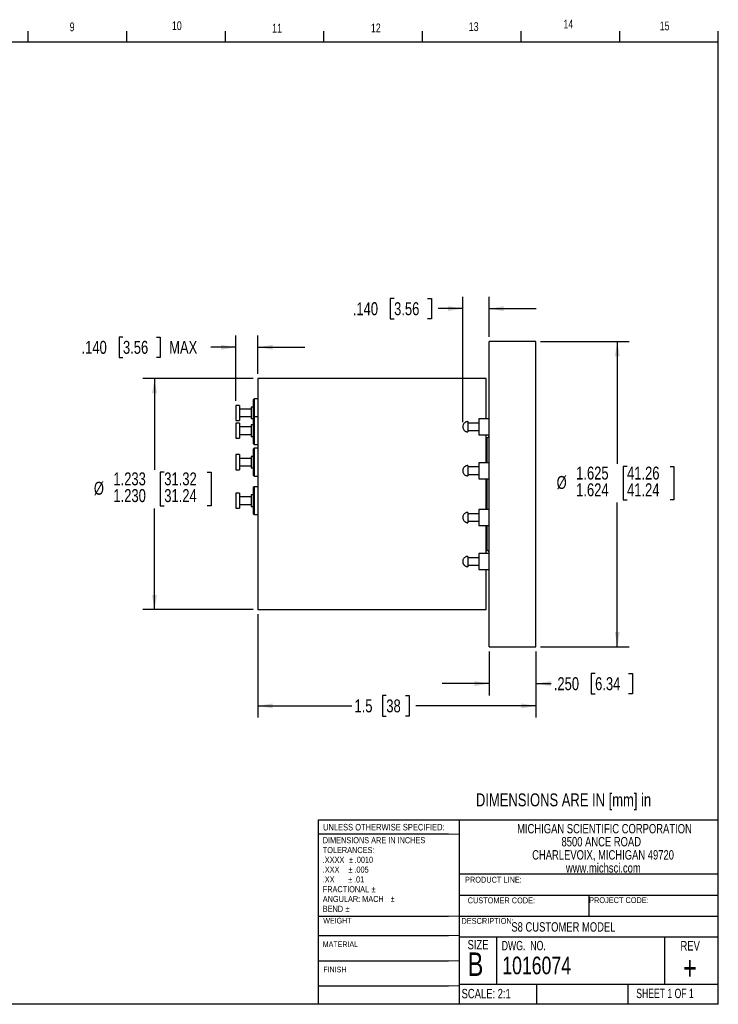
# Model space of a CAD drawing. Header units: inches. Extents: x 0.5 to 16.4, y 0.4 to 10.9.
# Tile 10 of 10: x 8.9 to 16.4, y 0.4 to 10.9. Entities that reach past the tile are written whole.
import ezdxf

# ---------------------------------------------------------------- set-up
doc = ezdxf.new("R2010")
doc.units = ezdxf.units.IN
doc.header["$MEASUREMENT"] = 0
for name, color, linetype in [('BORDER', 1, 'Continuous'), ('DIMENSIONS', 150, 'Continuous'), ('OBJECT', 1, 'Continuous'), ('TEXT', 7, 'Continuous')]:
    doc.layers.add(name, color=color, linetype=linetype)
doc.styles.add('SLDTEXTSTYLE0', font='TXT', dxfattribs={"width": 0.75})
doc.styles.add('SLDTEXTSTYLE1', font='TXT', dxfattribs={"width": 0.694444})
doc.styles.add('SLDTEXTSTYLE2', font='TXT', dxfattribs={"width": 0.6875})
doc.dimstyles.new('SLDDIMSTYLE2', dxfattribs={"dimtxt": 0.137795, "dimasz": 0.156, "dimexe": 0, "dimexo": 0.0625, "dimgap": 0.034449, "dimtad": 0, "dimtih": 1, "dimtoh": 1, "dimdec": 3, "dimlfac": 0.5, "dimrnd": 1e-09, "dimzin": 4, "dimdsep": 46, "dimtxsty": 'SLDTEXTSTYLE0', "dimsah": 1, "dimcen": 0.09, "dimadec": 0, "dimazin": 1, "dimlim": 1, "dimtp": 0.003, "dimtfac": 1, "dimtdec": 3, "dimtofl": 0, "dimtmove": 0, "dimatfit": 3, "dimfxl": 0, "dimfrac": 2, "dimtolj": 1, "dimtzin": 12, "dimarcsym": 0})
doc.dimstyles.new('SLDDIMSTYLE3', dxfattribs={"dimtxt": 0.137795, "dimasz": 0.156, "dimexe": 0, "dimexo": 0.0625, "dimgap": 0.034449, "dimtad": 0, "dimtih": 1, "dimtoh": 1, "dimdec": 3, "dimlfac": 0.5, "dimrnd": 1e-09, "dimzin": 4, "dimdsep": 46, "dimtxsty": 'SLDTEXTSTYLE0', "dimsah": 1, "dimcen": 0.09, "dimadec": 0, "dimazin": 1, "dimtfac": 1, "dimtdec": 3, "dimtmove": 0, "dimatfit": 0, "dimfxl": 0, "dimfrac": 2, "dimtolj": 1, "dimtzin": 12, "dimarcsym": 0})
doc.dimstyles.new('SLDDIMSTYLE4', dxfattribs={"dimtxt": 0.137795, "dimasz": 0.156, "dimexe": 0, "dimexo": 0.0625, "dimgap": 0.034449, "dimtad": 0, "dimtih": 1, "dimtoh": 1, "dimdec": 3, "dimlfac": 0.5, "dimrnd": 1e-09, "dimzin": 12, "dimdsep": 46, "dimtxsty": 'SLDTEXTSTYLE0', "dimsah": 1, "dimcen": 0.09, "dimadec": 0, "dimazin": 3, "dimlim": 1, "dimtm": 0.001, "dimtfac": 1, "dimtdec": 3, "dimtofl": 0, "dimtmove": 0, "dimatfit": 3, "dimfxl": 0, "dimfrac": 2, "dimtolj": 1, "dimtzin": 12, "dimarcsym": 0})
doc.dimstyles.new('SLDDIMSTYLE5', dxfattribs={"dimtxt": 0.137795, "dimasz": 0.156, "dimexe": 0, "dimexo": 0.0625, "dimgap": 0.034449, "dimtad": 0, "dimtih": 1, "dimtoh": 1, "dimdec": 1, "dimlfac": 0.5, "dimrnd": 1e-09, "dimzin": 12, "dimdsep": 46, "dimtxsty": 'SLDTEXTSTYLE0', "dimsah": 1, "dimcen": 0.09, "dimadec": 0, "dimazin": 3, "dimtfac": 1, "dimtdec": 3, "dimtofl": 0, "dimtmove": 0, "dimatfit": 3, "dimfxl": 0, "dimfrac": 2, "dimtolj": 1, "dimtzin": 12, "dimarcsym": 0})

# ---------------------------------------------------------------- blocks, each defined once
blk = doc.blocks.new('SW_NOTE_0')
at = {"layer": 'DIMENSIONS', "color": 0, "attachment_point": 1, "style": 'SLDTEXTSTYLE0'}
for s, insert, char_height in [('Details and specifications provided in this document are purely for informational purposes and are subject to alterations. No liability', (0, 0.175), 0.135417), ('is accepted for errors or omissions. ©2020 Michigan Scientific Corporation', (0, -0.006), 0.13542)]:
    blk.add_mtext(s, dxfattribs=dict(at, insert=insert, char_height=char_height))
blk = doc.blocks.new('SW_NOTE_0_1')
at = {"layer": 'TEXT', "color": 0, "char_height": 0.065, "attachment_point": 1, "style": 'SLDTEXTSTYLE0'}
for s, insert in [('DIMENSIONS ARE IN INCHES', (0, 0.084)), ('TOLERANCES:', (0, -0.021)), ('.XXXX', (0, -0.125)), ('%%p', (0.279, -0.125)), ('.0010', (0.341, -0.125)), ('.XXX', (0, -0.229)), ('%%p', (0.275, -0.229)), ('.005', (0.337, -0.229)), ('.XX', (0, -0.334)), ('%%p', (0.271, -0.334)), ('.01', (0.333, -0.334)), ('FRACTIONAL', (0, -0.438)), ('%%p', (0.518, -0.438)), ('ANGULAR: MACH', (0, -0.542)), ('%%p', (0.723, -0.542)), ('BEND', (0, -0.647)), ('%%p', (0.242, -0.647))]:
    blk.add_mtext(s, dxfattribs=dict(at, insert=insert))
blk = doc.blocks.new('SW_NOTE_0_2')
at = {"layer": 'TEXT', "color": 0, "char_height": 0.1, "attachment_point": 2, "style": 'SLDTEXTSTYLE0'}
for s, insert in [('MICHIGAN SCIENTIFIC CORPORATION', (1.219, 0.129)), ('8500 ANCE ROAD', (1.185, -0.01)), ('CHARLEVOIX, MICHIGAN 49720', (1.204, -0.15)), ('www.michsci.com', (1.207, -0.289))]:
    blk.add_mtext(s, dxfattribs=dict(at, insert=insert))
blk = doc.blocks.new('_D_1')
at = {"layer": 'DIMENSIONS', "color": 150}
for p, q in [((11.423, 7.055), (10.246, 7.055)), ((10.371, 7.055), (10.371, 6.085)), ((10.475, 6.057), (10.433, 6.057)), ((10.433, 6.057), (10.433, 5.701)), ((10.933, 6.057), (10.975, 6.057)), ((10.975, 6.057), (10.975, 5.701)), ((10.371, 4.595), (10.371, 5.673)), ((10.433, 5.701), (10.475, 5.701)), ((10.975, 5.701), (10.933, 5.701)), ((11.423, 4.595), (10.246, 4.595))]:
    blk.add_line(p, q, dxfattribs=at)
for points in [[(10.371, 7.055), (10.345, 6.899), (10.397, 6.899)], [(10.371, 4.595), (10.397, 4.751), (10.345, 4.751)]]:
    blk.add_solid(points, dxfattribs=at)
at = {"layer": 'DIMENSIONS', "color": 150, "char_height": 0.1378, "attachment_point": 1, "style": 'SLDTEXTSTYLE0'}
for s, insert in [('1.233', (9.933, 6.056)), ('31.32', (10.475, 6.056)), ('%%c', (9.725, 5.956)), ('1.230', (9.933, 5.878)), ('31.24', (10.475, 5.878))]:
    blk.add_mtext(s, dxfattribs=dict(at, insert=insert))
blk = doc.blocks.new('_D_2')
at = {"layer": 'DIMENSIONS', "color": 150}
for p, q in [((10.035, 7.498), (9.993, 7.498)), ((9.993, 7.498), (9.993, 7.28)), ((10.391, 7.498), (10.433, 7.498)), ((10.433, 7.498), (10.433, 7.28)), ((11.237, 6.82), (11.237, 7.514)), ((11.473, 7.105), (11.473, 7.514)), ((11.237, 7.389), (10.971, 7.389)), ((11.473, 7.389), (11.973, 7.389)), ((9.993, 7.28), (10.035, 7.28)), ((10.433, 7.28), (10.391, 7.28))]:
    blk.add_line(p, q, dxfattribs=at)
for points in [[(11.237, 7.389), (11.081, 7.415), (11.081, 7.363)], [(11.473, 7.389), (11.629, 7.363), (11.629, 7.415)]]:
    blk.add_solid(points, dxfattribs=at)
at = {"layer": 'DIMENSIONS', "color": 150, "char_height": 0.1378, "attachment_point": 1, "style": 'SLDTEXTSTYLE0'}
for s, insert in [('.140', (9.594, 7.457)), ('3.56', (10.035, 7.457)), ('MAX', (10.527, 7.457))]:
    blk.add_mtext(s, dxfattribs=dict(at, insert=insert))
blk = doc.blocks.new('_D_3')
at = {"layer": 'DIMENSIONS', "color": 150}
for p, q in [((14.484, 7.449), (15.425, 7.449)), ((15.3, 7.449), (15.3, 6.147)), ((15.404, 6.119), (15.362, 6.119)), ((15.362, 6.119), (15.362, 5.763)), ((15.862, 6.119), (15.904, 6.119)), ((15.904, 6.119), (15.904, 5.763)), ((15.3, 4.2), (15.3, 5.735)), ((15.362, 5.763), (15.404, 5.763)), ((15.904, 5.763), (15.862, 5.763)), ((14.484, 4.2), (15.425, 4.2))]:
    blk.add_line(p, q, dxfattribs=at)
for points in [[(15.3, 7.449), (15.274, 7.293), (15.326, 7.293)], [(15.3, 4.2), (15.326, 4.356), (15.274, 4.356)]]:
    blk.add_solid(points, dxfattribs=at)
at = {"layer": 'DIMENSIONS', "color": 150, "char_height": 0.1378, "attachment_point": 1, "style": 'SLDTEXTSTYLE0'}
for s, insert in [('1.625', (14.862, 6.118)), ('41.26', (15.404, 6.118)), ('%%c', (14.654, 6.018)), ('1.624', (14.862, 5.94)), ('41.24', (15.404, 5.94))]:
    blk.add_mtext(s, dxfattribs=dict(at, insert=insert))
blk = doc.blocks.new('_D_4')
at = {"layer": 'DIMENSIONS', "color": 150}
for p, q in [((13.935, 4.15), (13.935, 3.682)), ((14.434, 4.15), (14.434, 3.682)), ((15.064, 3.916), (15.022, 3.916)), ((15.022, 3.916), (15.022, 3.697)), ((15.42, 3.916), (15.462, 3.916)), ((15.462, 3.916), (15.462, 3.697)), ((13.935, 3.807), (13.435, 3.807)), ((14.434, 3.807), (14.596, 3.807)), ((15.022, 3.697), (15.064, 3.697)), ((15.462, 3.697), (15.42, 3.697))]:
    blk.add_line(p, q, dxfattribs=at)
for points in [[(13.935, 3.807), (13.779, 3.833), (13.779, 3.781)], [(14.434, 3.807), (14.59, 3.781), (14.59, 3.833)]]:
    blk.add_solid(points, dxfattribs=at)
at = {"layer": 'DIMENSIONS', "color": 150, "char_height": 0.1378, "attachment_point": 1, "style": 'SLDTEXTSTYLE0'}
for s, insert in [('.250', (14.624, 3.875)), ('6.34', (15.064, 3.875))]:
    blk.add_mtext(s, dxfattribs=dict(at, insert=insert))
blk = doc.blocks.new('_D_5')
at = {"layer": 'DIMENSIONS', "color": 150}
for p, q in [((11.473, 4.545), (11.473, 3.445)), ((14.434, 4.15), (14.434, 3.445)), ((12.84, 3.68), (12.798, 3.68)), ((12.798, 3.68), (12.798, 3.461)), ((13.043, 3.68), (13.085, 3.68)), ((13.085, 3.68), (13.085, 3.461)), ((11.473, 3.57), (12.473, 3.57)), ((14.434, 3.57), (13.155, 3.57)), ((12.798, 3.461), (12.84, 3.461)), ((13.085, 3.461), (13.043, 3.461))]:
    blk.add_line(p, q, dxfattribs=at)
for points in [[(11.473, 3.57), (11.629, 3.544), (11.629, 3.596)], [(14.434, 3.57), (14.278, 3.596), (14.278, 3.544)]]:
    blk.add_solid(points, dxfattribs=at)
at = {"layer": 'DIMENSIONS', "color": 150, "char_height": 0.1378, "attachment_point": 1, "style": 'SLDTEXTSTYLE0'}
for s, insert in [('1.5', (12.501, 3.639)), ('38', (12.84, 3.639))]:
    blk.add_mtext(s, dxfattribs=dict(at, insert=insert))
blk = doc.blocks.new('_D_6')
at = {"layer": 'DIMENSIONS'}
for p, q in [((12.923, 7.909), (12.881, 7.909)), ((12.881, 7.909), (12.881, 7.691)), ((13.279, 7.909), (13.321, 7.909)), ((13.321, 7.909), (13.321, 7.691)), ((13.654, 6.592), (13.654, 7.925)), ((13.935, 7.499), (13.935, 7.925)), ((13.654, 7.8), (13.391, 7.8)), ((13.935, 7.8), (14.435, 7.8)), ((12.881, 7.691), (12.923, 7.691)), ((13.321, 7.691), (13.279, 7.691))]:
    blk.add_line(p, q, dxfattribs=at)
for points in [[(13.654, 7.8), (13.498, 7.826), (13.498, 7.774)], [(13.935, 7.8), (14.091, 7.774), (14.091, 7.826)]]:
    blk.add_solid(points, dxfattribs=at)
at = {"layer": 'DIMENSIONS', "char_height": 0.1378, "attachment_point": 1, "style": 'SLDTEXTSTYLE0'}
for s, insert in [('.140', (12.483, 7.868)), ('3.56', (12.923, 7.868))]:
    blk.add_mtext(s, dxfattribs=dict(at, insert=insert))

msp = doc.modelspace()

# ---------------------------------------------------------------- linework, layer by layer
at = {"color": 1, "linetype": 'Continuous', "lineweight": 18}
for p, q in [((13.5008, 2.2021), (13.6175, 2.2021)), ((13.5008, 1.3324), (13.6175, 1.331)), ((13.5008, 1.1258), (13.6175, 1.1258)), ((13.5008, 0.8558), (13.6175, 0.8558)), ((13.5008, 0.5883), (13.6175, 0.5883))]:
    msp.add_line(p, q, dxfattribs=at)
at = {"layer": 'BORDER'}
for p, q in [((9.0263, 10.6421), (9.0263, 10.754)), ((10.0763, 10.6421), (10.0763, 10.754)), ((11.1263, 10.6421), (11.1263, 10.754)), ((12.1763, 10.6421), (12.1763, 10.754)), ((13.2263, 10.6421), (13.2263, 10.754)), ((14.2763, 10.6421), (14.2763, 10.754)), ((15.3263, 10.6421), (15.3263, 10.754)), ((16.3763, 10.6421), (16.3763, 10.754)), ((0.6263, 10.6421), (16.3763, 10.6421)), ((16.3763, 0.3921), (16.3763, 10.6421)), ((12.1193, 0.3921), (12.1193, 2.3564)), ((12.1193, 2.3564), (16.3763, 2.3564)), ((13.6175, 2.3564), (13.6175, 0.3921)), ((13.5008, 2.2021), (12.1193, 2.2021)), ((13.6175, 1.78), (16.3763, 1.78)), ((13.6175, 1.5553), (16.3763, 1.5553)), ((14.9969, 1.5553), (14.9969, 1.331)), ((12.1193, 0.3921), (12.1193, 1.4189)), ((12.1193, 1.3324), (13.5008, 1.3324)), ((13.6175, 1.331), (16.3763, 1.331)), ((12.1193, 1.1258), (13.5008, 1.1258)), ((13.6175, 1.1119), (16.3763, 1.1119)), ((14.0131, 1.1119), (14.0131, 0.605)), ((15.8043, 1.1119), (15.8043, 0.605)), ((12.1193, 0.8558), (13.5008, 0.8558)), ((12.1193, 0.5883), (13.5008, 0.5883)), ((13.6175, 0.605), (16.3763, 0.605)), ((14.4407, 0.605), (14.4407, 0.3921)), ((15.4126, 0.605), (15.4126, 0.3921)), ((16.3763, 0.3921), (0.6263, 0.3921))]:
    msp.add_line(p, q, dxfattribs=at)
at = {"layer": 'OBJECT', "linetype": 'Continuous', "lineweight": 25}
for p, q in [((14.434, 7.4492), (13.935, 7.4492)), ((13.935, 4.2002), (13.935, 7.4492)), ((14.434, 4.2002), (14.434, 7.4492)), ((13.903, 7.0547), (11.473, 7.0547)), ((11.473, 7.0547), (11.473, 5.8247)), ((13.903, 6.6272), (13.903, 7.0547)), ((11.432, 6.8382), (11.423, 6.8292)), ((11.432, 6.8381), (11.423, 6.8291)), ((11.423, 6.8292), (11.423, 6.8291)), ((11.423, 6.8291), (11.423, 6.6407)), ((11.473, 6.8382), (11.432, 6.8382)), ((11.432, 6.8382), (11.432, 6.8381)), ((11.473, 6.8381), (11.432, 6.8381)), ((11.432, 6.8381), (11.432, 6.6494)), ((11.277, 6.7702), (11.237, 6.7702)), ((11.237, 6.7702), (11.237, 6.7701)), ((11.277, 6.7701), (11.237, 6.7701)), ((11.237, 6.7701), (11.237, 6.6101)), ((11.277, 6.7702), (11.277, 6.7701)), ((11.277, 6.7701), (11.277, 6.6101)), ((11.401, 6.7302), (11.277, 6.7302)), ((11.401, 6.7301), (11.277, 6.7301)), ((11.423, 6.7515), (11.401, 6.7515)), ((11.423, 6.7515), (11.401, 6.7515)), ((11.401, 6.7515), (11.401, 6.6287)), ((11.401, 6.7515), (11.401, 6.7515)), ((11.237, 6.6101), (11.277, 6.6101)), ((11.277, 6.6501), (11.401, 6.6501)), ((11.401, 6.6287), (11.423, 6.6287)), ((11.432, 6.6494), (11.423, 6.6404)), ((11.423, 6.6404), (11.423, 6.3623)), ((11.473, 6.6494), (11.432, 6.6494)), ((11.432, 6.6494), (11.432, 6.5014)), ((13.935, 6.6272), (13.824, 6.6272)), ((13.824, 6.6272), (13.824, 6.5422)), ((11.277, 6.5816), (11.237, 6.5816)), ((11.237, 6.5816), (11.237, 6.5814)), ((11.277, 6.5814), (11.237, 6.5814)), ((11.237, 6.5814), (11.237, 6.5014)), ((11.237, 6.5014), (11.237, 6.4214)), ((11.277, 6.5816), (11.277, 6.5814)), ((11.277, 6.5814), (11.277, 6.5014)), ((11.401, 6.5416), (11.277, 6.5416)), ((11.401, 6.5414), (11.277, 6.5414)), ((11.277, 6.5014), (11.277, 6.4214)), ((11.423, 6.563), (11.401, 6.563)), ((11.401, 6.563), (11.401, 6.5627)), ((11.423, 6.5627), (11.401, 6.5627)), ((11.401, 6.5627), (11.401, 6.5014)), ((11.401, 6.5014), (11.401, 6.44)), ((11.432, 6.5014), (11.432, 6.3534)), ((13.709, 6.5972), (13.709, 6.5114)), ((13.824, 6.5822), (13.709, 6.5822)), ((13.709, 6.5114), (13.709, 6.4872)), ((13.709, 6.5022), (13.824, 6.5022)), ((13.824, 6.5422), (13.824, 6.4572)), ((11.237, 6.4214), (11.277, 6.4214)), ((11.277, 6.4614), (11.401, 6.4614)), ((11.401, 6.44), (11.423, 6.44)), ((13.824, 6.4572), (13.935, 6.4572)), ((13.903, 6.1589), (13.903, 6.4572)), ((13.915, 6.4247), (13.903, 6.4247)), ((13.915, 6.1589), (13.915, 6.4247)), ((11.423, 6.3623), (11.432, 6.3534)), ((11.432, 6.3135), (11.423, 6.3045)), ((11.432, 6.3132), (11.423, 6.3042)), ((11.423, 6.3045), (11.423, 6.3042)), ((11.423, 6.3042), (11.423, 6.0261)), ((11.432, 6.3534), (11.473, 6.3534)), ((11.473, 6.3135), (11.432, 6.3135)), ((11.432, 6.3135), (11.432, 6.3132)), ((11.473, 6.3132), (11.432, 6.3132)), ((11.432, 6.3132), (11.432, 6.1652)), ((11.277, 6.2455), (11.237, 6.2455)), ((11.237, 6.2455), (11.237, 6.2452)), ((11.277, 6.2452), (11.237, 6.2452)), ((11.237, 6.2452), (11.237, 6.1652)), ((11.277, 6.2455), (11.277, 6.2452)), ((11.277, 6.2452), (11.277, 6.1652)), ((11.401, 6.2055), (11.277, 6.2055)), ((11.401, 6.2052), (11.277, 6.2052)), ((11.423, 6.2268), (11.401, 6.2268)), ((11.401, 6.2268), (11.401, 6.2265)), ((11.423, 6.2265), (11.401, 6.2265)), ((11.401, 6.2265), (11.401, 6.1652)), ((11.237, 6.1652), (11.237, 6.0852)), ((11.237, 6.0852), (11.277, 6.0852)), ((11.277, 6.1652), (11.277, 6.0852)), ((11.277, 6.1252), (11.401, 6.1252)), ((11.401, 6.1652), (11.401, 6.1038)), ((11.401, 6.1038), (11.423, 6.1038)), ((11.432, 6.1652), (11.432, 6.0172)), ((13.709, 6.1289), (13.709, 6.1224)), ((13.709, 6.1224), (13.709, 6.0189)), ((13.824, 6.1139), (13.709, 6.1139)), ((13.935, 6.1589), (13.824, 6.1589)), ((13.824, 6.1589), (13.824, 6.0739)), ((11.423, 6.0261), (11.432, 6.0172)), ((11.432, 6.0172), (11.473, 6.0172)), ((13.709, 6.0339), (13.824, 6.0339)), ((13.824, 6.0739), (13.824, 5.9889)), ((13.824, 5.9889), (13.935, 5.9889)), ((13.903, 5.8247), (13.903, 5.9889)), ((13.915, 5.6605), (13.915, 5.9889)), ((11.432, 5.9031), (11.423, 5.8941)), ((11.432, 5.9027), (11.423, 5.8938)), ((11.423, 5.8941), (11.423, 5.8938)), ((11.423, 5.8938), (11.423, 5.6157)), ((11.473, 5.9031), (11.432, 5.9031)), ((11.432, 5.9031), (11.432, 5.9027)), ((11.473, 5.9027), (11.432, 5.9027)), ((11.432, 5.9027), (11.432, 5.7547)), ((11.277, 5.8351), (11.237, 5.8351)), ((11.237, 5.8351), (11.237, 5.8347)), ((11.277, 5.8347), (11.237, 5.8347)), ((11.237, 5.8347), (11.237, 5.7547)), ((11.277, 5.8351), (11.277, 5.8347)), ((11.277, 5.8347), (11.277, 5.7547)), ((11.401, 5.7951), (11.277, 5.7951)), ((11.401, 5.7947), (11.277, 5.7947)), ((11.423, 5.8164), (11.401, 5.8164)), ((11.401, 5.8164), (11.401, 5.8161)), ((11.423, 5.8161), (11.401, 5.8161)), ((11.401, 5.8161), (11.401, 5.7547)), ((11.473, 5.8247), (11.473, 4.5947)), ((13.903, 5.6605), (13.903, 5.8247)), ((11.237, 5.7547), (11.237, 5.6747)), ((11.237, 5.6747), (11.277, 5.6747)), ((11.277, 5.7547), (11.277, 5.6747)), ((11.277, 5.7147), (11.401, 5.7147)), ((11.401, 5.7547), (11.401, 5.6934)), ((11.401, 5.6934), (11.423, 5.6934)), ((11.432, 5.7547), (11.432, 5.6067)), ((11.423, 5.6157), (11.432, 5.6067)), ((11.432, 5.6067), (11.473, 5.6067)), ((13.709, 5.6305), (13.709, 5.5383)), ((13.824, 5.6155), (13.709, 5.6155)), ((13.935, 5.6605), (13.824, 5.6605)), ((13.824, 5.6605), (13.824, 5.5755)), ((13.824, 5.5755), (13.824, 5.4905)), ((13.709, 5.5383), (13.709, 5.5205)), ((13.709, 5.5355), (13.824, 5.5355)), ((13.824, 5.4905), (13.935, 5.4905)), ((13.903, 5.1922), (13.903, 5.4905)), ((13.915, 5.2247), (13.915, 5.4905)), ((13.709, 5.1622), (13.709, 5.0987)), ((13.824, 5.1472), (13.709, 5.1472)), ((13.935, 5.1922), (13.824, 5.1922)), ((13.824, 5.1922), (13.824, 5.1072)), ((13.903, 5.2247), (13.915, 5.2247)), ((13.709, 5.0987), (13.709, 5.0522)), ((13.709, 5.0672), (13.824, 5.0672)), ((13.824, 5.1072), (13.824, 5.0222)), ((13.824, 5.0222), (13.935, 5.0222)), ((13.903, 4.5947), (13.903, 5.0222)), ((11.473, 4.5947), (13.903, 4.5947)), ((13.935, 4.2002), (14.434, 4.2002))]:
    msp.add_line(p, q, dxfattribs=at)
for centre, start, end in [((13.915, 6.4447), 270, 0), ((13.915, 5.2047), 0, 90)]:
    msp.add_arc(centre, 0.02, start, end, dxfattribs=at)
for points, knots in [([(13.709, 6.5972), (13.7031, 6.5967), (13.6949, 6.596), (13.6834, 6.5912), (13.6742, 6.5855), (13.6649, 6.576), (13.6576, 6.5636), (13.6536, 6.5486), (13.6541, 6.532), (13.6596, 6.5163), (13.669, 6.5035), (13.6795, 6.4953), (13.6902, 6.4902), (13.6997, 6.4876), (13.7062, 6.4874), (13.709, 6.4872)], [0, 0, 0, 0, 0.1017733, 0.1436227, 0.2140506, 0.289666, 0.3728187, 0.4618703, 0.5563514, 0.6570509, 0.7468434, 0.8299406, 0.8868787, 0.9515859, 1, 1, 1, 1]), ([(13.709, 6.1289), (13.7032, 6.1284), (13.6948, 6.1277), (13.6829, 6.1227), (13.6728, 6.1161), (13.6629, 6.1051), (13.6559, 6.091), (13.6532, 6.0747), (13.6555, 6.058), (13.6626, 6.0428), (13.6735, 6.031), (13.6855, 6.0237), (13.6975, 6.0196), (13.7051, 6.0192), (13.709, 6.0189)], [0, 0, 0, 0, 0.1000634, 0.1458737, 0.2237707, 0.3089095, 0.400177, 0.4946774, 0.5913378, 0.6903384, 0.7814009, 0.868227, 0.9310278, 1, 1, 1, 1]), ([(13.709, 5.6305), (13.7033, 5.63), (13.6951, 5.6293), (13.6837, 5.6247), (13.6743, 5.6188), (13.6648, 5.6092), (13.6574, 5.5965), (13.6535, 5.5812), (13.6542, 5.5646), (13.66, 5.5489), (13.6696, 5.5362), (13.6804, 5.528), (13.6915, 5.5231), (13.7007, 5.5208), (13.7068, 5.5206), (13.709, 5.5205)], [0, 0, 0, 0, 0.0997777, 0.1420438, 0.2134247, 0.2907024, 0.3756464, 0.4661215, 0.5612348, 0.6614061, 0.7516483, 0.8360889, 0.8939576, 0.9618292, 1, 1, 1, 1]), ([(13.709, 5.1622), (13.7033, 5.1617), (13.6952, 5.161), (13.6841, 5.1565), (13.6751, 5.1511), (13.6659, 5.1422), (13.6585, 5.1305), (13.654, 5.1162), (13.6536, 5.0999), (13.6582, 5.0841), (13.6669, 5.0708), (13.6769, 5.0621), (13.6869, 5.0566), (13.6972, 5.053), (13.7049, 5.0525), (13.709, 5.0522)], [0, 0, 0, 0, 0.0990303, 0.1399747, 0.2083178, 0.2809183, 0.3606478, 0.4465446, 0.5389917, 0.6395552, 0.7288478, 0.8114805, 0.8677686, 0.9276005, 1, 1, 1, 1])]:
    msp.add_open_spline(points, degree=3, knots=knots, dxfattribs=at)

# ---------------------------------------------------------------- block references
at = {"layer": 'DIMENSIONS', "color": 150}
msp.add_blockref('SW_NOTE_0', (0.669, 0.5896), dxfattribs=at)
at = {"layer": 'TEXT'}
for name, p in [('SW_NOTE_0_2', (13.9446, 2.1836)), ('SW_NOTE_0_1', (12.1632, 2.0883))]:
    msp.add_blockref(name, p, dxfattribs=at)

# ---------------------------------------------------------------- texts
at = {"layer": 'DIMENSIONS', "color": 150, "insert": (13.7949, 2.638), "char_height": 0.137795, "attachment_point": 1, "style": 'SLDTEXTSTYLE0'}
msp.add_mtext('DIMENSIONS ARE IN [mm] in', dxfattribs=at)
at = {"layer": 'TEXT', "attachment_point": 1}
for s, insert, char_height, style in [('9', (9.4675, 10.8473), 0.0937, 'SLDTEXTSTYLE0'), ('9', (9.4675, 10.8473), 0.0937, 'SLDTEXTSTYLE0'), ('10', (10.5563, 10.8599), 0.09375, 'SLDTEXTSTYLE0'), ('10', (10.5563, 10.8599), 0.09375, 'SLDTEXTSTYLE0'), ('11', (11.6237, 10.8342), 0.09375, 'SLDTEXTSTYLE0'), ('11', (11.6237, 10.8342), 0.09375, 'SLDTEXTSTYLE0'), ('12', (12.676, 10.8361), 0.09375, 'SLDTEXTSTYLE0'), ('12', (12.676, 10.8361), 0.09375, 'SLDTEXTSTYLE0'), ('13', (13.7185, 10.8495), 0.09375, 'SLDTEXTSTYLE0'), ('13', (13.7185, 10.8495), 0.09375, 'SLDTEXTSTYLE0'), ('14', (14.7264, 10.877), 0.09375, 'SLDTEXTSTYLE0'), ('14', (14.7264, 10.877), 0.09375, 'SLDTEXTSTYLE0'), ('15', (15.752, 10.8573), 0.09375, 'SLDTEXTSTYLE0'), ('15', (15.752, 10.8573), 0.09375, 'SLDTEXTSTYLE0'), ('UNLESS OTHERWISE SPECIFIED:', (12.1659, 2.3133), 0.07, 'SLDTEXTSTYLE0'), ('UNLESS OTHERWISE SPECIFIED:', (12.1659, 2.3133), 0.07, 'SLDTEXTSTYLE0'), ('PRODUCT LINE:', (13.6784, 1.7501), 0.0625, 'SLDTEXTSTYLE0'), ('CUSTOMER CODE:', (13.7065, 1.53), 0.0625, 'SLDTEXTSTYLE0'), ('PROJECT CODE:', (15.0003, 1.5324), 0.0625, 'SLDTEXTSTYLE0'), ('WEIGHT', (12.1687, 1.3129), 0.06, 'SLDTEXTSTYLE0'), ('DESCRIPTION:', (13.6403, 1.3116), 0.0625, 'SLDTEXTSTYLE0'), ('S8 CUSTOMER MODEL', (14.1719, 1.2663), 0.1, 'SLDTEXTSTYLE0'), ('MATERIAL', (12.163, 1.0612), 0.06, 'SLDTEXTSTYLE0'), ('SIZE', (13.7058, 1.0772), 0.1, 'SLDTEXTSTYLE0'), ('DWG.  NO.', (14.0691, 1.0676), 0.1, 'SLDTEXTSTYLE1'), ('REV', (15.9734, 1.065), 0.1, 'SLDTEXTSTYLE0'), ('B', (13.7062, 0.9442), 0.25, 'SLDTEXTSTYLE0'), ('1016074', (14.0753, 0.8996), 0.1875, 'SLDTEXTSTYLE0'), ('+', (16.0009, 0.9045), 0.25, 'SLDTEXTSTYLE0'), ('FINISH', (12.1687, 0.7929), 0.06, 'SLDTEXTSTYLE0'), ('SCALE: 2:1', (13.6418, 0.556), 0.1, 'SLDTEXTSTYLE0'), ('SHEET 1 OF 1', (15.502, 0.558), 0.1, 'SLDTEXTSTYLE2')]:
    msp.add_mtext(s, dxfattribs=dict(at, insert=insert, char_height=char_height, style=style))

# ---------------------------------------------------------------- dimensions: what is measured, and where the dimension line sits
at = {"layer": 'DIMENSIONS'}
dim = msp.add_linear_dim(base=(13.6540217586, 7.8000650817), p1=(13.9350217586, 7.4492333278), p2=(13.6540217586, 6.5422333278), dimstyle='SLDDIMSTYLE3', dxfattribs=at)
dim.commit()
dim.dimension.update_dxf_attribs({"geometry": '_D_6', "text_midpoint": (12.9228620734, 7.8000650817), "dimtype": 160})
at = {"layer": 'DIMENSIONS', "color": 150}
dim = msp.add_linear_dim(base=(11.237, 7.389), p1=(11.473, 7.0547), p2=(11.237, 6.7701), text='<> MAX', dimstyle='SLDDIMSTYLE3', dxfattribs=at)
dim.commit()
dim.dimension.update_dxf_attribs({"geometry": '_D_2', "text_midpoint": (10.2685, 7.389), "dimtype": 160})
for base, p1, p2, dimstyle, picture, middle in [((15.3001634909, 7.4492333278), (14.4340217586, 4.2002333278), (14.4340217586, 7.4492333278), 'SLDDIMSTYLE4', '_D_3', (15.3001634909, 5.9407444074)), ((10.3709, 4.5947), (11.473, 7.0547), (11.473, 4.5947), 'SLDDIMSTYLE2', '_D_1', (10.3709, 5.8787))]:
    dim = msp.add_linear_dim(base=base, p1=p1, p2=p2, angle=90, text='%%c<>', dimstyle=dimstyle, dxfattribs=at)
    dim.commit()
    dim.dimension.update_dxf_attribs({"geometry": picture, "text_midpoint": middle, "dimtype": 160})
for base, p1, p2, dimstyle, picture, middle in [((11.473, 3.5703), (14.434, 4.2002), (11.473, 4.5947), 'SLDDIMSTYLE5', '_D_5', (12.8142, 3.5703)), ((14.4340217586, 3.8065325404), (13.9350217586, 4.2002333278), (14.4340217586, 4.2002333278), 'SLDDIMSTYLE3', '_D_4', (15.0639430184, 3.8065325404))]:
    dim = msp.add_linear_dim(base=base, p1=p1, p2=p2, dimstyle=dimstyle, dxfattribs=at)
    dim.commit()
    dim.dimension.update_dxf_attribs({"geometry": picture, "text_midpoint": middle, "dimtype": 160})

doc.saveas('drawing.dxf')
